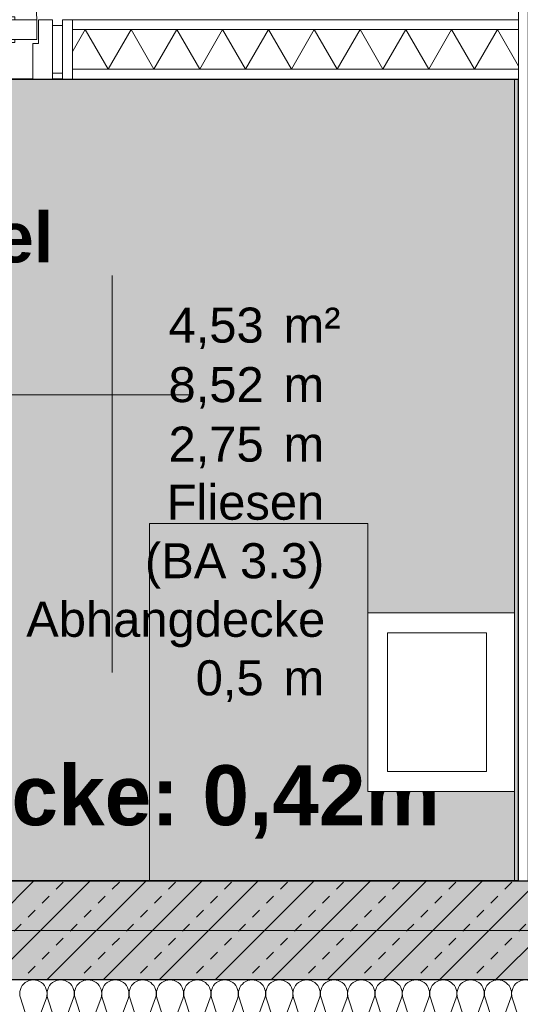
# Model space of a CAD drawing. Header units: metres. Extents: x -45 to 152, y -127 to 99.
# Tile 142 of 256: x -15.08 to -13.82, y -21.79 to -19.31. Entities that reach past the tile are written whole.
import ezdxf
from ezdxf.enums import TextEntityAlignment as Align

# ---------------------------------------------------------------- set-up
doc = ezdxf.new("R2010")
doc.units = ezdxf.units.M
for name, pattern in [('Achsen 01', [5.291531, 3.175, -1.058062, 0.352704, -0.705764]), ('gestrichelt - 01', [2, 1, -1]), ('Raster 01', [2, 1, -1])]:
    doc.linetypes.add(name, pattern=pattern)
for name, color, linetype, lineweight, true_color in [('013_Beton und Stahlbetonarbeiten-000 Sichtbeton-341 tragende In', 5, 'Continuous', 5, 0x0000ff), ('014_Fassadenarbeiten-330 mineralische Dämmung', 7, 'Continuous', 9, 0x666666), ('039_Trockenbauarbeiten-340 Dämmung', 7, 'Continuous', 9, 0xc0c0c0), ('039_Trockenbauarbeiten-350 Deckenspiegel', 7, 'Continuous', 35, 0x008011), ('045_Sanitärausstattung-allg.', 9, 'Continuous', 9, 0x808080), ('AV1-Achsen', 1, 'Achsen 01', 18, 0xff0000), ('AV1-Raster', 7, 'Raster 01', 9, 0xa6a6a6)]:
    doc.layers.add(name, color=color, linetype=linetype, lineweight=lineweight, true_color=true_color)
for name, color, linetype, lineweight in [('013_Beton und Stahlbetonarbeiten-330 Außenwände', 7, 'Continuous', 25), ('024_Fliesen_Plattenarbeiten-340 Fliesen', 7, 'Continuous', 9), ('027_Tischlerarbeiten-340 Innentüren', 7, 'Continuous', 9), ('039_Trockenbauarbeiten-340 Gipskarton', 7, 'Continuous', 9), ('039_Trockenbauarbeiten-alllg.', 7, 'Continuous', 9), ('_1.35m (3D)', 7, 'Continuous', 9), ('_GRU (2D)', 7, 'Continuous', 9), ('_OG 2 (2D)', 7, 'Continuous', 9), ('_OG 2 - DS (2D)', 7, 'Continuous', 9), ('AV1-Stempel-Raumstempel', 7, 'Continuous', 9)]:
    doc.layers.add(name, color=color, linetype=linetype, lineweight=lineweight)
doc.styles.add('Arial', font='arial.ttf')
doc.styles.add('Arial (bold)', font='arialbd.ttf')

# ---------------------------------------------------------------- blocks, each defined once
blk = doc.blocks.new('Group-2')
at = {"layer": 'AV1-Raster'}
for p, q in [((-14.85, -22.95), (-14.85, 1.35)), ((1.35, -20.25), (-40.5, -20.25))]:
    blk.add_line(p, q, dxfattribs=at)
blk = doc.blocks.new('1.35m (3D)')
at = {"layer": 'AV1-Raster', "color": 7}
blk.add_blockref('Group-2', (0, 0), dxfattribs=at)
blk = doc.blocks.new('OG 2 - DS (2D)')
at = {"layer": '039_Trockenbauarbeiten-350 Deckenspiegel', "linetype": 'Continuous', "lineweight": 0, "transparency": 33554483}
blk.add_hatch(color=106, dxfattribs=at).paths.add_polyline_path([(-16.075, -19.455), (-13.825, -19.455), (-13.825, -21.475), (-16.075, -21.475)])
at = {"layer": '039_Trockenbauarbeiten-350 Deckenspiegel', "flags": 128}
blk.add_lwpolyline([(-16.075, -19.455), (-13.825, -19.455), (-13.825, -21.475), (-16.075, -21.475)], close=True, dxfattribs=at)
at = {"layer": '039_Trockenbauarbeiten-350 Deckenspiegel', "insert": (-14.8685, -21.2765), "char_height": 0.151309, "attachment_point": 5, "line_spacing_factor": 0.969122, "style": 'Arial (bold)'}
blk.add_mtext('LH Decke: 0,42m', dxfattribs=at)
blk = doc.blocks.new('Group-116')
at = {"layer": '045_Sanitärausstattung-allg.', "linetype": 'Raster 01', "flags": 128}
blk.add_lwpolyline([(-14.755, -20.575), (-14.205, -20.575), (-14.205, -21.475), (-14.755, -21.475)], close=True, dxfattribs=at)
at = {"color": 255, "transparency": 33554559}
blk.add_wipeout([(-14.205, -20.8), (-13.835, -20.8), (-13.835, -21.25), (-14.205, -21.25)], dxfattribs=at).dxf.layer = '045_Sanitärausstattung-allg.'
at = {"layer": '045_Sanitärausstattung-allg.', "flags": 128}
for points in [[(-14.205, -20.8), (-13.835, -20.8), (-13.835, -21.25), (-14.205, -21.25)], [(-14.155, -20.85), (-13.905, -20.85), (-13.905, -21.2), (-14.155, -21.2)]]:
    blk.add_lwpolyline(points, close=True, dxfattribs=at)
blk = doc.blocks.new('Group-162')
at = {"layer": '039_Trockenbauarbeiten-340 Dämmung', "transparency": 33554687, "flags": 128}
blk.add_lwpolyline([(-19.3, 14.675), (-19.2, 14.7327), (-19.3, 14.7905), (-19.2, 14.8482), (-19.3, 14.9059), (-19.2, 14.9637), (-19.3, 15.0214), (-19.2, 15.0791), (-19.3, 15.1369), (-19.2, 15.1946), (-19.3, 15.2524), (-19.2, 15.3101), (-19.3, 15.3678), (-19.2, 15.4256), (-19.3, 15.4833), (-19.2, 15.541), (-19.3, 15.5988), (-19.2, 15.6565), (-19.3, 15.7142), (-19.2, 15.772), (-19.2919, 15.825)], dxfattribs=at)
blk = doc.blocks.new('Group-163')
at = {"layer": '039_Trockenbauarbeiten-340 Dämmung', "transparency": 33554687}
blk.add_blockref('Group-162', (0, 0), dxfattribs=at)
blk = doc.blocks.new('Parametric Object-18')
at = {"layer": '039_Trockenbauarbeiten-340 Dämmung', "color": 7, "transparency": 33554687}
blk.add_blockref('Group-163', (0, 0), dxfattribs=at)
at = {"layer": '039_Trockenbauarbeiten-340 Dämmung', "color": 0, "flags": 1}
for tag in ['IFC_UUID', 'instanceID', 'prm0_name', 'prm0_type', 'prm0_value', 'prm1_name', 'prm1_type', 'prm1_value', 'prm2_name', 'prm2_type', 'prm2_value', 'prm3_name', 'prm3_type', 'prm3_value', 'prm4_name', 'prm4_type', 'prm4_value', 'prm5_name', 'prm5_type', 'prm5_value', 'prm6_name', 'prm6_type', 'prm6_value']:
    blk.add_attdef(tag, (-14.975, -19.43), '', height=0.00018, dxfattribs=at)
blk = doc.blocks.new('Group-211')
at = {"layer": '014_Fassadenarbeiten-330 mineralische Dämmung', "transparency": 33554687, "flags": 128}
for points in [[(-21.77, 13.7746, 1.372583), (-21.77, 13.8402), (-21.86, 13.8113, -1.372995)], [(-21.86, 13.8768), (-21.77, 13.8436, 1.372583), (-21.77, 13.9091), (-21.86, 13.8802, -1.372995)], [(-21.86, 13.9458), (-21.77, 13.9125, 1.372583), (-21.77, 13.9781), (-21.86, 13.9492, -1.372995)], [(-21.86, 14.0147), (-21.77, 13.9815, 1.372583), (-21.77, 14.047), (-21.86, 14.0181, -1.372995)], [(-21.86, 14.0837), (-21.77, 14.0504, 1.372583), (-21.77, 14.116), (-21.86, 14.0871, -1.372995)], [(-21.86, 14.1526), (-21.77, 14.1194, 1.372583), (-21.77, 14.1849), (-21.86, 14.156, -1.372995)], [(-21.86, 14.2216), (-21.77, 14.1883, 1.372583), (-21.77, 14.2539), (-21.86, 14.2249, -1.372995)], [(-21.86, 14.2905), (-21.77, 14.2572, 1.372583), (-21.77, 14.3228), (-21.86, 14.2939, -1.372995)], [(-21.86, 14.3595), (-21.77, 14.3262, 1.372583), (-21.77, 14.3918), (-21.86, 14.3628, -1.372995)], [(-21.86, 14.4284), (-21.77, 14.3951, 1.372583), (-21.77, 14.4607), (-21.86, 14.4318, -1.372995)], [(-21.86, 14.4973), (-21.77, 14.4641, 1.372583), (-21.77, 14.5296), (-21.86, 14.5007, -1.372995)], [(-21.86, 14.5663), (-21.77, 14.533, 1.372583), (-21.77, 14.5986), (-21.86, 14.5697, -1.372995)], [(-21.86, 14.6352), (-21.77, 14.602, 1.372583), (-21.77, 14.6675), (-21.86, 14.6386, -1.372995)], [(-21.86, 14.7042), (-21.77, 14.6709, 1.372583), (-21.77, 14.7365), (-21.86, 14.7076, -1.372995)], [(-21.86, 14.7731), (-21.77, 14.7399, 1.372583), (-21.77, 14.8054), (-21.86, 14.7765, -1.372995)], [(-21.86, 14.8421), (-21.77, 14.8088, 1.372583), (-21.77, 14.8744), (-21.86, 14.8454, -1.372995)], [(-21.86, 14.911), (-21.77, 14.8777, 1.372583), (-21.77, 14.9433), (-21.86, 14.9144, -1.372995)], [(-21.86, 14.98), (-21.77, 14.9467, 1.372583), (-21.77, 15.0123), (-21.86, 14.9833, -1.372995)], [(-21.86, 15.0489), (-21.77, 15.0156, 1.372583), (-21.77, 15.0812), (-21.86, 15.0523, -1.372995)]]:
    blk.add_lwpolyline(points, format="xyb", dxfattribs=at)
blk = doc.blocks.new('Group-212')
at = {"layer": '014_Fassadenarbeiten-330 mineralische Dämmung', "transparency": 33554687}
blk.add_blockref('Group-211', (0, 0), dxfattribs=at)
blk = doc.blocks.new('Parametric Object-33')
at = {"layer": '014_Fassadenarbeiten-330 mineralische Dämmung', "color": 7, "transparency": 33554687}
blk.add_blockref('Group-212', (0, 0), dxfattribs=at)
at = {"layer": '014_Fassadenarbeiten-330 mineralische Dämmung', "color": 0, "flags": 1}
for tag in ['IFC_UUID', 'instanceID', 'prm0_name', 'prm0_type', 'prm0_value', 'prm1_name', 'prm1_type', 'prm1_value', 'prm2_name', 'prm2_type', 'prm2_value', 'prm3_name', 'prm3_type', 'prm3_value', 'prm4_name', 'prm4_type', 'prm4_value', 'prm5_name', 'prm5_type', 'prm5_value', 'prm6_name', 'prm6_type', 'prm6_value']:
    blk.add_attdef(tag, (-16.2, -21.9271), '', height=0.00018, dxfattribs=at)
blk = doc.blocks.new('COE - Innentür 1.10 _ 0.15')
at = {"layer": '027_Tischlerarbeiten-340 Innentüren', "color": 253, "linetype": 'gestrichelt - 01', "lineweight": 9, "transparency": 33554687, "flags": 128}
for points in [[(0.9825, 1.0375), (0.9625, 1.0375), (0.9625, 1.075), (0.8425, 1.075), (0.8425, 1.095), (0.9825, 1.095)], [(0.085, 1.03), (1.055, 1.03), (1.055, 0.98), (0.085, 0.98)], [(0.945, 1.03), (0.945, 1.0375), (1, 1.0375), (1, 1.03)], [(0.9825, 0.9725), (0.9625, 0.9725), (0.9625, 0.935), (0.8425, 0.935), (0.8425, 0.915), (0.9825, 0.915)], [(0.945, 0.9725), (0.945, 0.98), (1, 0.98), (1, 0.9725)]]:
    blk.add_lwpolyline(points, close=True, dxfattribs=at)
at = {"layer": '027_Tischlerarbeiten-340 Innentüren', "color": 253, "linetype": 'gestrichelt - 01', "lineweight": 9, "transparency": 33554687}
blk.add_arc((0.0825, 1.0375), 0.9725, 269.5581, 356.6163, dxfattribs=at)
at = {"color": 255}
for points in [[(-0.06, 1.1), (0.06, 1.1), (0.06, 1.075), (-0.06, 1.075)], [(-0.06, 0.025), (0.06, 0.025), (0.06, 0), (-0.06, 0)]]:
    blk.add_wipeout(points, dxfattribs=at).dxf.layer = '027_Tischlerarbeiten-340 Innentüren'
at = {"layer": '027_Tischlerarbeiten-340 Innentüren', "flags": 128}
for points in [[(-0.06, 1.1), (0.06, 1.1), (0.06, 1.075), (-0.06, 1.075)], [(-0.06, 0.025), (0.06, 0.025), (0.06, 0), (-0.06, 0)]]:
    blk.add_lwpolyline(points, close=True, dxfattribs=at)
at = {"color": 255}
blk.add_wipeout([(0.075, 0.06), (0.015, 0.06), (0.015, 0.075), (-0.075, 0.075), (-0.075, 0.025), (0.075, 0.025)], dxfattribs=at).dxf.layer = '027_Tischlerarbeiten-340 Innentüren'
at = {"layer": '027_Tischlerarbeiten-340 Innentüren', "flags": 128}
blk.add_lwpolyline([(0.075, 0.06), (0.015, 0.06), (0.015, 0.075), (-0.075, 0.075), (-0.075, 0.025), (0.075, 0.025)], close=True, dxfattribs=at)
at = {"color": 255}
blk.add_wipeout([(0.075, 1.035), (0.075, 0.065), (0.025, 0.065), (0.025, 1.035)], dxfattribs=at).dxf.layer = '027_Tischlerarbeiten-340 Innentüren'
at = {"layer": '027_Tischlerarbeiten-340 Innentüren', "flags": 128}
blk.add_lwpolyline([(0.075, 1.035), (0.075, 0.065), (0.025, 0.065), (0.025, 1.035)], close=True, dxfattribs=at)
at = {"color": 255}
for points in [[(0.075, 1.04), (0.015, 1.04), (0.015, 1.025), (-0.075, 1.025), (-0.075, 1.075), (0.075, 1.075)], [(0.0175, 0.1375), (0.0175, 0.1575), (-0.02, 0.1575), (-0.02, 0.2775), (-0.04, 0.2775), (-0.04, 0.1375)], [(0.0825, 0.1375), (0.0825, 0.1575), (0.12, 0.1575), (0.12, 0.2775), (0.14, 0.2775), (0.14, 0.1375)]]:
    blk.add_wipeout(points, dxfattribs=at).dxf.layer = '027_Tischlerarbeiten-340 Innentüren'
at = {"layer": '027_Tischlerarbeiten-340 Innentüren', "flags": 128}
for points in [[(0.075, 1.04), (0.015, 1.04), (0.015, 1.025), (-0.075, 1.025), (-0.075, 1.075), (0.075, 1.075)], [(0.0175, 0.1375), (0.0175, 0.1575), (-0.02, 0.1575), (-0.02, 0.2775), (-0.04, 0.2775), (-0.04, 0.1375)], [(0.0825, 0.1375), (0.0825, 0.1575), (0.12, 0.1575), (0.12, 0.2775), (0.14, 0.2775), (0.14, 0.1375)]]:
    blk.add_lwpolyline(points, close=True, dxfattribs=at)
at = {"color": 255}
for points in [[(0.09, 1.0375), (0.0878, 1.0322), (0.0825, 1.03), (0.0772, 1.0322), (0.075, 1.0375), (0.0772, 1.0428), (0.0825, 1.045), (0.0878, 1.0428)], [(0.0175, 0.175), (0.025, 0.175), (0.025, 0.12), (0.0175, 0.12)], [(0.075, 0.175), (0.0825, 0.175), (0.0825, 0.12), (0.075, 0.12)]]:
    blk.add_wipeout(points, dxfattribs=at).dxf.layer = '027_Tischlerarbeiten-340 Innentüren'
at = {"layer": '027_Tischlerarbeiten-340 Innentüren', "flags": 128}
for points in [[(0.0175, 0.175), (0.025, 0.175), (0.025, 0.12), (0.0175, 0.12)], [(0.075, 0.175), (0.0825, 0.175), (0.0825, 0.12), (0.075, 0.12)]]:
    blk.add_lwpolyline(points, close=True, dxfattribs=at)
at = {"layer": '027_Tischlerarbeiten-340 Innentüren'}
blk.add_circle((0.0825, 1.0375), 0.0075, dxfattribs=at)
blk = doc.blocks.new('Raumstempel - Symbol - 1 (2D)')
at = {"layer": 'AV1-Stempel-Raumstempel', "attachment_point": 1, "line_spacing_factor": 0.967919, "style": 'Arial'}
for s, insert, char_height in [('Raumfläche:', (0.2, -0.6736), 0.088263), ('m²', (1.6225, -0.6736), 0.08826), ('Raumumf.:', (0.2, -0.8236), 0.08826), ('m', (1.6225, -0.8236), 0.0883), ('LRH:', (0.2, -0.9736), 0.08826), ('m', (1.6225, -0.9736), 0.0883), ('Bodenbelag:', (0.2, -1.118), 0.088263), ('Decke:', (0.2, -1.4131), 0.08826), ('Höhe DA:', (0.2, -1.5607), 0.08826), ('m', (1.6225, -1.5625), 0.0883)]:
    blk.add_mtext(s, dxfattribs=dict(at, insert=insert, char_height=char_height))
at = {"layer": 'AV1-Stempel-Raumstempel'}
for tag, style, p in [('Raumnummer', 'Arial', (0.2, -0.2337)), ('Raumname', 'Arial (bold)', (0.2, -0.4337))]:
    blk.add_attdef(tag, text='', height=0.1261, dxfattribs=dict(at, style=style)).set_placement(p, align=Align.TOP_LEFT)
at = {"layer": 'AV1-Stempel-Raumstempel', "style": 'Arial'}
for tag, p in [('Raumfläche', (1.5725, -0.6736)), ('Raumumfang', (1.5725, -0.8236)), ('LRH', (1.5725, -0.9736)), ('Bodenbelag', (1.7253, -1.1199)), ('Bodendetail', (1.7253, -1.2674)), ('Decke', (1.7278, -1.415)), ('Höhe_DA', (1.5725, -1.5625))]:
    blk.add_attdef(tag, text='', height=0.0883, dxfattribs=at).set_placement(p, align=Align.TOP_RIGHT)
blk = doc.blocks.new('OG 2 (2D)')
at = {"layer": '014_Fassadenarbeiten-330 mineralische Dämmung', "flags": 128}
blk.add_lwpolyline([(-16.2, -21.905), (-13.496, -21.905), (-13.496, -21.725), (-16.2, -21.725)], close=True, dxfattribs=at)
at = {"layer": '039_Trockenbauarbeiten-alllg.'}
blk.add_line((-16.075, -21.6), (-13.625, -21.6), dxfattribs=at)
at = {"layer": '014_Fassadenarbeiten-330 mineralische Dämmung', "rotation": 90}
blk.add_blockref('Parametric Object-33', (0, 0), dxfattribs=at)
at = {"layer": '039_Trockenbauarbeiten-340 Dämmung', "xscale": -1, "rotation": 270}
blk.add_blockref('Parametric Object-18', (-29.65, -0.13), dxfattribs=at)
at = {"layer": '045_Sanitärausstattung-allg.', "color": 7}
blk.add_blockref('Group-116', (0, 0), dxfattribs=at)
at = {"layer": 'AV1-Stempel-Raumstempel'}
blk.add_blockref('Raumstempel - Symbol - 1 (2D)', (-16.0399, -19.3569), dxfattribs=at).add_auto_attribs({'Raumname': 'Putzmittel', 'Raumnummer': '206', 'Bodendetail': '(BA 3.3)', 'Raumfläche': '4,53', 'LRH': '2,75', 'Raumumfang': '8,52', 'Höhe_DA': '0,5', 'Decke': 'GK Abhangdecke', 'Bodenbelag': 'Fliesen'})
at = {"color": 255}
blk.add_wipeout([(-14.975, -19.305), (-13.825, -19.305), (-13.825, -19.33), (-14.975, -19.33)], dxfattribs=at).dxf.layer = '039_Trockenbauarbeiten-340 Gipskarton'
at = {"layer": '039_Trockenbauarbeiten-340 Gipskarton', "flags": 128}
blk.add_lwpolyline([(-14.975, -19.305), (-13.825, -19.305), (-13.825, -19.33), (-14.975, -19.33)], close=True, dxfattribs=at)
at = {"color": 255}
blk.add_wipeout([(-13.8, -21.475), (-13.825, -21.475), (-13.825, -16.225), (-13.8, -16.225)], dxfattribs=at).dxf.layer = '039_Trockenbauarbeiten-340 Gipskarton'
at = {"layer": '013_Beton und Stahlbetonarbeiten-330 Außenwände', "linetype": 'Continuous', "lineweight": 0, "true_color": 0xc0c0c0}
blk.add_hatch(color=9, dxfattribs=at).paths.add_polyline_path([(-13.625, -21.725), (-16.075, -21.725), (-16.075, -21.475), (-13.625, -21.475)])
at = {"layer": '013_Beton und Stahlbetonarbeiten-330 Außenwände', "linetype": 'Continuous', "lineweight": 13}
h = blk.add_hatch(dxfattribs=at)
h.set_pattern_fill('Stahlbeton-1', color=251, style=0, pattern_type=2)
h.set_pattern_definition([(45, (0, 0), (0.07071068, -0.07071068), [0.025, -0.025])])
h.paths.add_polyline_path([(-13.625, -21.725), (-16.075, -21.725), (-16.075, -21.475), (-13.625, -21.475)])
h = blk.add_hatch(dxfattribs=at)
h.set_pattern_fill('Stahlbeton', color=251, style=0, pattern_type=2)
h.set_pattern_definition([(-135, (0.03106, -0.03313), (0.07071068, -0.07071068), [])])
h.paths.add_polyline_path([(-13.625, -21.725), (-16.075, -21.725), (-16.075, -21.475), (-13.625, -21.475)])
at = {"layer": '013_Beton und Stahlbetonarbeiten-000 Sichtbeton-341 tragende In', "color": 30}
blk.add_solid([(-16.125, -21.525), (-13.375, -21.525), (-16.125, -21.475), (-13.375, -21.475)], dxfattribs=at)
at = {"layer": '013_Beton und Stahlbetonarbeiten-330 Außenwände', "flags": 128}
blk.add_lwpolyline([(-13.625, -21.725), (-16.075, -21.725), (-16.075, -21.475), (-13.625, -21.475)], close=True, dxfattribs=at)
at = {"layer": '039_Trockenbauarbeiten-340 Gipskarton', "flags": 128}
blk.add_lwpolyline([(-13.8, -21.475), (-13.825, -21.475), (-13.825, -16.225), (-13.8, -16.225)], close=True, dxfattribs=at)
at = {"color": 255}
blk.add_wipeout([(-13.825, -19.455), (-14.975, -19.455), (-14.975, -19.43), (-13.825, -19.43)], dxfattribs=at).dxf.layer = '039_Trockenbauarbeiten-340 Gipskarton'
at = {"layer": '024_Fliesen_Plattenarbeiten-340 Fliesen', "linetype": 'Continuous', "lineweight": 0}
blk.add_hatch(color=140, dxfattribs=at).paths.add_polyline_path([(-13.835, -19.455), (-13.825, -19.455), (-13.825, -21.475), (-13.835, -21.475)])
at = {"layer": '024_Fliesen_Plattenarbeiten-340 Fliesen', "flags": 128}
blk.add_lwpolyline([(-13.835, -19.455), (-13.825, -19.455), (-13.825, -21.475), (-13.835, -21.475)], close=True, dxfattribs=at)
at = {"layer": '039_Trockenbauarbeiten-340 Gipskarton', "flags": 128}
blk.add_lwpolyline([(-13.825, -19.455), (-14.975, -19.455), (-14.975, -19.43), (-13.825, -19.43)], close=True, dxfattribs=at)
at = {"layer": '027_Tischlerarbeiten-340 Innentüren', "color": 7, "rotation": 90}
blk.add_blockref('COE - Innentür 1.10 _ 0.15', (-14.975, -19.38), dxfattribs=at)
at = {"color": 255}
blk.add_wipeout([(-14.975, -19.305), (-14.975, -19.455), (-14.95, -19.455), (-14.95, -19.305)], dxfattribs=at).dxf.layer = '039_Trockenbauarbeiten-340 Gipskarton'
at = {"layer": '039_Trockenbauarbeiten-340 Gipskarton', "flags": 128}
blk.add_lwpolyline([(-14.975, -19.305), (-14.975, -19.455), (-14.95, -19.455), (-14.95, -19.305)], close=True, dxfattribs=at)
blk = doc.blocks.new('Group-739')
at = {"layer": 'AV1-Achsen'}
blk.add_line((-43.35, -21.6), (4.2, -21.6), dxfattribs=at)
blk = doc.blocks.new('GRU (2D)')
at = {"layer": 'AV1-Achsen', "color": 7}
blk.add_blockref('Group-739', (0, 0), dxfattribs=at)

msp = doc.modelspace()

# ---------------------------------------------------------------- block references
at = {"layer": '_1.35m (3D)'}
msp.add_blockref('1.35m (3D)', (0, 0), dxfattribs=at)

# ---------------------------------------------------------------- next in the draw order: block references
at = {"layer": '_OG 2 - DS (2D)'}
msp.add_blockref('OG 2 - DS (2D)', (0, 0), dxfattribs=at)

# ---------------------------------------------------------------- next in the draw order: block references
at = {"layer": '_OG 2 (2D)'}
msp.add_blockref('OG 2 (2D)', (0, 0), dxfattribs=at)

# ---------------------------------------------------------------- next in the draw order: block references
at = {"layer": '_GRU (2D)'}
msp.add_blockref('GRU (2D)', (0, 0), dxfattribs=at)

doc.saveas('drawing.dxf')
